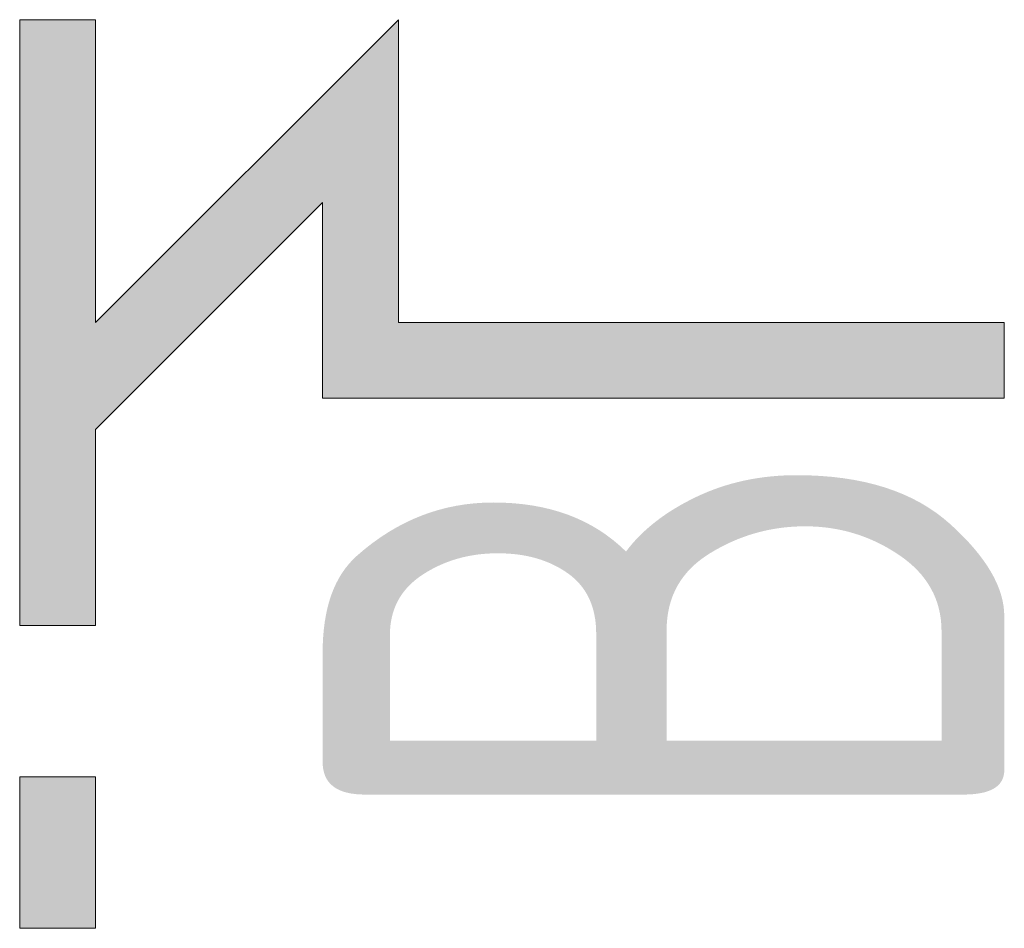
# Model space of a CAD drawing. Header units: millimetres. Extents: x -20688 to 44066, y -7315 to 67290.
# Tile 68 of 75: x 23873 to 24162, y 62710 to 62977. Entities that reach past the tile are written whole.
import ezdxf
from ezdxf.enums import TextEntityAlignment as Align

# ---------------------------------------------------------------- set-up
doc = ezdxf.new("R2010")
doc.units = ezdxf.units.MM
doc.layers.add('VZT_50 POPIS - OBECNE', color=7, linetype='Continuous', lineweight=13)
doc.styles.add('EVORA_125', font='isocp.shx', dxfattribs={"width": 0.6, "height": 125})

msp = doc.modelspace()

# ---------------------------------------------------------------- hatches: boundary and pattern name
at = {"layer": 'VZT_50 POPIS - OBECNE'}
h = msp.add_hatch(color=256, dxfattribs=at)
h.dxf.hatch_style = 1
h.paths.add_polyline_path([(23984.14, 62976.91), (23984.14, 62888.02), (24161.92, 62888.02), (24161.92, 62865.8), (23961.92, 62865.8), (23961.92, 62923.26), (23895.26, 62856.59), (23895.26, 62799.13), (23873.03, 62799.13), (23873.03, 62976.91), (23895.26, 62976.91), (23895.26, 62888.02)])
h.paths.add_polyline_path([(23895.26, 62754.69), (23895.26, 62710.24), (23873.03, 62710.24), (23873.03, 62754.69)])

# ---------------------------------------------------------------- linework, layer by layer
for points in [[(24161.92, 62888.02), (24161.92, 62865.8), (23961.92, 62865.8), (23961.92, 62923.26), (23895.26, 62856.59), (23895.26, 62799.13), (23873.03, 62799.13), (23873.03, 62976.91), (23895.26, 62976.91)], [(23895.26, 62976.91), (23895.26, 62888.02)], [(23895.26, 62888.02), (23984.14, 62976.91), (23984.14, 62888.02), (24161.92, 62888.02)], [(23895.26, 62754.69), (23895.26, 62710.24), (23873.03, 62710.24), (23873.03, 62754.69), (23895.26, 62754.69)]]:
    msp.add_lwpolyline(points, dxfattribs=at)

# ---------------------------------------------------------------- texts
at = {"layer": 'VZT_50 POPIS - OBECNE', "style": 'EVORA_125', "width": 0.8}
msp.add_attdef('B', text='B', height=200, rotation=90, dxfattribs=at).set_placement((24221.92, 62856.59), align=Align.BOTTOM_RIGHT)

doc.saveas('drawing.dxf')
